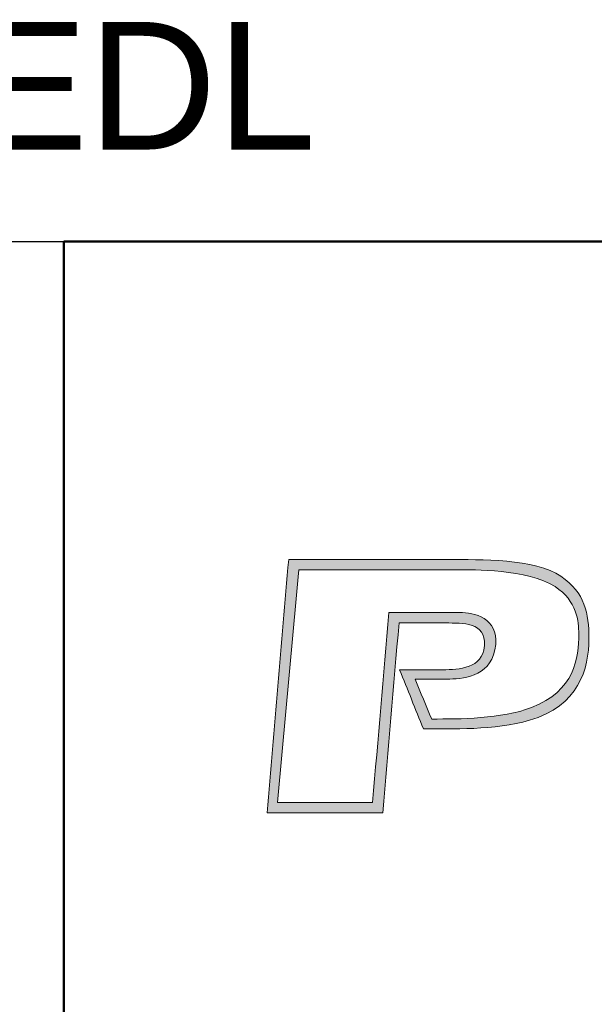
# Paper-space layout 'Layout1' of a CAD drawing. Extents: x -2 to 935, y -36 to 422.
# Tile 48 of 63: x 879 to 890, y 70 to 89. Entities that reach past the tile are written whole.
import ezdxf

# ---------------------------------------------------------------- set-up
doc = ezdxf.new("R2010")
doc.units = 0
doc.layers.get('0').update_dxf_attribs({"linetype": 'CONTINUOUS'})
doc.layers.add('RAZITKO_HP', color=222, linetype='CONTINUOUS')
doc.styles.add('RAZITKO_HP_ARIAL', font='arial.ttf')

# ---------------------------------------------------------------- blocks, each defined once
blk = doc.blocks.new('HPFM_logo2018')
h = blk.add_hatch(color=256)
h.dxf.hatch_style = 1
edge = h.paths.add_edge_path()
edge.add_spline(control_points=[(0.9292, 0.7484), (0.8494, 0.8038), (0.6693, 0.8009), (0.5759, 0.8009)], knot_values=[7, 7, 7, 7, 8, 8, 8, 8], weights=[1, 1, 1, 1], degree=3, periodic=0)
edge.add_spline(control_points=[(0.5759, 0.8009), (0.4067, 0.8009), (0.2376, 0.8009), (0.0684, 0.8009)], knot_values=[8, 8, 8, 8, 9, 9, 9, 9], weights=[1, 1, 1, 1], degree=3, periodic=0)
edge.add_spline(control_points=[(0.0684, 0.8009), (0.0456, 0.5339), (0.0228, 0.267), (0, 0)], knot_values=[9, 9, 9, 9, 10, 10, 10, 10], weights=[1, 1, 1, 1], degree=3, periodic=0)
edge.add_spline(control_points=[(0, 0), (0.122, 0), (0.2439, 0), (0.3659, 0)], knot_values=[10, 10, 10, 10, 11, 11, 11, 11], weights=[1, 1, 1, 1], degree=3, periodic=0)
edge.add_spline(control_points=[(0.3659, 0), (0.383, 0.2001), (0.4002, 0.4003), (0.4173, 0.6004)], knot_values=[11, 11, 11, 11, 12, 12, 12, 12], weights=[1, 1, 1, 1], degree=3, periodic=0)
edge.add_spline(control_points=[(0.4173, 0.6004), (0.4698, 0.6004), (0.5224, 0.6004), (0.575, 0.6004)], knot_values=[12, 12, 12, 12, 13, 13, 13, 13], weights=[1, 1, 1, 1], degree=3, periodic=0)
edge.add_spline(control_points=[(0.575, 0.6004), (0.6304, 0.6004), (0.7015, 0.5985), (0.6849, 0.5148)], knot_values=[0, 0, 0, 0, 1, 1, 1, 1], weights=[1, 1, 1, 1], degree=3, periodic=0)
edge.add_spline(control_points=[(0.6849, 0.5148), (0.6732, 0.4525), (0.5924, 0.4525), (0.5467, 0.4525)], knot_values=[1, 1, 1, 1, 2, 2, 2, 2], weights=[1, 1, 1, 1], degree=3, periodic=0)
edge.add_spline(control_points=[(0.5467, 0.4525), (0.5042, 0.4525), (0.4617, 0.4525), (0.4192, 0.4525)], knot_values=[2, 2, 2, 2, 3, 3, 3, 3], weights=[1, 1, 1, 1], degree=3, periodic=0)
edge.add_spline(control_points=[(0.4192, 0.4525), (0.4442, 0.3902), (0.4692, 0.328), (0.4942, 0.2657)], knot_values=[3, 3, 3, 3, 4, 4, 4, 4], weights=[1, 1, 1, 1], degree=3, periodic=0)
edge.add_spline(control_points=[(0.4942, 0.2657), (0.5818, 0.2657), (0.72, 0.2608), (0.8299, 0.2929)], knot_values=[4, 4, 4, 4, 5, 5, 5, 5], weights=[1, 1, 1, 1], degree=3, periodic=0)
edge.add_spline(control_points=[(0.8299, 0.2929), (0.9847, 0.3377), (1.0177, 0.4554), (1.0177, 0.5508)], knot_values=[5, 5, 5, 5, 6, 6, 6, 6], weights=[1, 1, 1, 1], degree=3, periodic=0)
edge.add_spline(control_points=[(1.0177, 0.5508), (1.0177, 0.6326), (1.0051, 0.6948), (0.9292, 0.7484)], knot_values=[6, 6, 6, 6, 7, 7, 7, 7], weights=[1, 1, 1, 1], degree=3, periodic=0)
edge = h.paths.add_edge_path(flags=16)
edge.add_spline(control_points=[(0.609, 0.7688), (0.6449, 0.7688), (0.8241, 0.7717), (0.9107, 0.7153)], knot_values=[9, 9, 9, 9, 10, 10, 10, 10], weights=[1, 1, 1, 1], degree=3, periodic=0)
edge.add_spline(control_points=[(0.9107, 0.7153), (0.9798, 0.6705), (0.9856, 0.6043), (0.9856, 0.5664)], knot_values=[8, 8, 8, 8, 9, 9, 9, 9], weights=[1, 1, 1, 1], degree=3, periodic=0)
edge.add_spline(control_points=[(0.9856, 0.5664), (0.9856, 0.4905), (0.973, 0.3854), (0.8358, 0.3328)], knot_values=[7, 7, 7, 7, 8, 8, 8, 8], weights=[1, 1, 1, 1], degree=3, periodic=0)
edge.add_spline(control_points=[(0.8358, 0.3328), (0.7414, 0.2968), (0.608, 0.2968), (0.5205, 0.2968)], knot_values=[6, 6, 6, 6, 7, 7, 7, 7], weights=[1, 1, 1, 1], degree=3, periodic=0)
edge.add_spline(control_points=[(0.5205, 0.2968), (0.5029, 0.339), (0.4854, 0.3812), (0.4679, 0.4233)], knot_values=[5, 5, 5, 5, 6, 6, 6, 6], weights=[1, 1, 1, 1], degree=3, periodic=0)
edge.add_spline(control_points=[(0.4679, 0.4233), (0.5046, 0.4233), (0.5412, 0.4233), (0.5779, 0.4233)], knot_values=[4, 4, 4, 4, 5, 5, 5, 5], weights=[1, 1, 1, 1], degree=3, periodic=0)
edge.add_spline(control_points=[(0.5779, 0.4233), (0.6284, 0.4233), (0.7141, 0.436), (0.7229, 0.5323)], knot_values=[3, 3, 3, 3, 4, 4, 4, 4], weights=[1, 1, 1, 1], degree=3, periodic=0)
edge.add_spline(control_points=[(0.7229, 0.5323), (0.7307, 0.616), (0.6548, 0.6335), (0.609, 0.6335)], knot_values=[2, 2, 2, 2, 3, 3, 3, 3], weights=[1, 1, 1, 1], degree=3, periodic=0)
edge.add_spline(control_points=[(0.609, 0.6335), (0.5344, 0.6335), (0.4598, 0.6335), (0.3852, 0.6335)], knot_values=[1, 1, 1, 1, 2, 2, 2, 2], weights=[1, 1, 1, 1], degree=3, periodic=0)
edge.add_spline(control_points=[(0.3852, 0.6335), (0.3681, 0.4334), (0.3509, 0.2332), (0.3338, 0.0331)], knot_values=[0, 0, 0, 0, 1, 1, 1, 1], weights=[1, 1, 1, 1], degree=3, periodic=0)
edge.add_spline(control_points=[(0.3338, 0.0331), (0.2336, 0.0331), (0.1333, 0.0331), (0.0331, 0.0331)], knot_values=[12, 12, 12, 12, 13, 13, 13, 13], weights=[1, 1, 1, 1], degree=3, periodic=0)
edge.add_spline(control_points=[(0.0331, 0.0331), (0.0556, 0.2783), (0.078, 0.5236), (0.1005, 0.7688)], knot_values=[11, 11, 11, 11, 12, 12, 12, 12], weights=[1, 1, 1, 1], degree=3, periodic=0)
edge.add_spline(control_points=[(0.1005, 0.7688), (0.27, 0.7688), (0.4395, 0.7688), (0.609, 0.7688)], knot_values=[10, 10, 10, 10, 11, 11, 11, 11], weights=[1, 1, 1, 1], degree=3, periodic=0)
at = {"lineweight": 9}
for points, knots in [([(0.575, 0.6004), (0.6304, 0.6004), (0.7015, 0.5985), (0.6849, 0.5148), (0.6732, 0.4525), (0.5924, 0.4525), (0.5467, 0.4525), (0.5042, 0.4525), (0.4617, 0.4525), (0.4192, 0.4525), (0.4442, 0.3902), (0.4692, 0.328), (0.4942, 0.2657), (0.5818, 0.2657), (0.72, 0.2608), (0.8299, 0.2929), (0.9847, 0.3377), (1.0177, 0.4554), (1.0177, 0.5508), (1.0177, 0.6326), (1.0051, 0.6948), (0.9292, 0.7484), (0.8494, 0.8038), (0.6693, 0.8009), (0.5759, 0.8009), (0.4067, 0.8009), (0.2376, 0.8009), (0.0684, 0.8009), (0.0456, 0.5339), (0.0228, 0.267), (0, 0), (0.122, 0), (0.2439, 0), (0.3659, 0), (0.383, 0.2001), (0.4002, 0.4003), (0.4173, 0.6004), (0.4698, 0.6004), (0.5224, 0.6004), (0.575, 0.6004)], [0, 0, 0, 0, 1, 1, 1, 2, 2, 2, 3, 3, 3, 4, 4, 4, 5, 5, 5, 6, 6, 6, 7, 7, 7, 8, 8, 8, 9, 9, 9, 10, 10, 10, 11, 11, 11, 12, 12, 12, 13, 13, 13, 13]), ([(0.3338, 0.0331), (0.3509, 0.2332), (0.3681, 0.4334), (0.3852, 0.6335), (0.4598, 0.6335), (0.5344, 0.6335), (0.609, 0.6335), (0.6548, 0.6335), (0.7307, 0.616), (0.7229, 0.5323), (0.7141, 0.436), (0.6284, 0.4233), (0.5779, 0.4233), (0.5412, 0.4233), (0.5046, 0.4233), (0.4679, 0.4233), (0.4854, 0.3812), (0.5029, 0.339), (0.5205, 0.2968), (0.608, 0.2968), (0.7414, 0.2968), (0.8358, 0.3328), (0.973, 0.3854), (0.9856, 0.4905), (0.9856, 0.5664), (0.9856, 0.6043), (0.9798, 0.6705), (0.9107, 0.7153), (0.8241, 0.7717), (0.6449, 0.7688), (0.609, 0.7688), (0.4395, 0.7688), (0.27, 0.7688), (0.1005, 0.7688), (0.078, 0.5236), (0.0556, 0.2783), (0.0331, 0.0331), (0.1333, 0.0331), (0.2336, 0.0331), (0.3338, 0.0331), (0.3509, 0.2332), (0.3681, 0.4334), (0.3852, 0.6335)], [0, 0, 0, 0, 1, 1, 1, 2, 2, 2, 3, 3, 3, 4, 4, 4, 5, 5, 5, 6, 6, 6, 7, 7, 7, 8, 8, 8, 9, 9, 9, 10, 10, 10, 11, 11, 11, 12, 12, 12, 13, 13, 13, 14, 14, 14, 14])]:
    blk.add_open_spline(points, degree=3, knots=knots, dxfattribs=at)
blk = doc.blocks.new('logo_HP')
at = {"xscale": 6.198269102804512, "yscale": 6.198269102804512, "zscale": 6.198269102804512}
blk.add_blockref('HPFM_logo2018', (-56.015, 70.301), dxfattribs=at)
blk = doc.blocks.new('RAZITKO')
at = {"layer": 'RAZITKO_HP', "lineweight": 25}
blk.add_line((-180, 84.5), (-63, 84.5), dxfattribs=at)
at = {"layer": 'RAZITKO_HP', "lineweight": 50}
for q in [(-8, 84.5), (-63, 8)]:
    blk.add_line((-63, 84.5), q, dxfattribs=at)
at = {"layer": 'RAZITKO_HP'}
blk.add_blockref('logo_HP', (-3, 3), dxfattribs=at)
at = {"layer": 'RAZITKO_HP', "lineweight": 25, "style": 'RAZITKO_HP_ARIAL'}
blk.add_text('PROVEDL', height=2.5, dxfattribs=at).set_placement((-74.75, 86.3))

psp = doc.layouts.get("Layout1")

# ---------------------------------------------------------------- block references
psp.add_blockref('RAZITKO', (943, 0))

doc.saveas('drawing.dxf')
